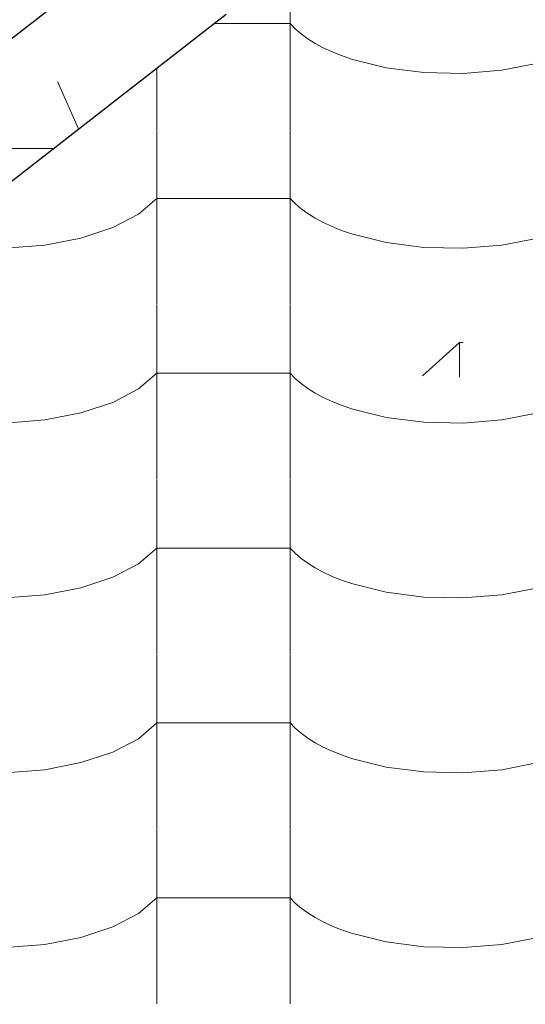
# Model space of a CAD drawing. Header units: millimetres. Extents: x -36478 to 31050, y -14815 to 11827.
# Tile 102 of 256: x -17936 to -17754, y 7715 to 8070. Entities that reach past the tile are written whole.
import ezdxf

# ---------------------------------------------------------------- set-up
doc = ezdxf.new("R2010")
doc.units = ezdxf.units.MM
doc.header["$MEASUREMENT"] = 0
doc.linetypes.add('Wipeout_Contour', pattern=[1000, 0, -1000])
for name, color, linetype in [('Konstrukce - krov', 7, 'Continuous'), ('Nové_Konstrukce - krov', 7, 'Continuous'), ('Nové_Konstrukce - střechy a skořepiny', 7, 'Continuous'), ('Nové_Výplně - Povrchové', 7, 'Continuous'), ('Výplně - Povrchové', 7, 'Continuous')]:
    doc.layers.add(name, color=color, linetype=linetype)

# ---------------------------------------------------------------- blocks, each defined once
blk = doc.blocks.new('*X13')
at = {"layer": 'Nové_Výplně - Povrchové', "color": 21, "linetype": 'Continuous', "lineweight": 20, "true_color": 0xffaaaa}
for p, q in [((-17886.72, 8093.3), (-17886.72, 8030.42)), ((-17838.69, 8093.3), (-17838.69, 8030.42)), ((-17893.39, 8063.08), (-17886.72, 8068.77)), ((-17862.71, 8068.77), (-17886.72, 8068.77)), ((-17838.69, 8068.77), (-17862.71, 8068.77)), ((-17838.69, 8068.77), (-17836.86, 8066.87)), ((-17836.86, 8066.87), (-17834.74, 8065.04)), ((-17834.74, 8065.04), (-17832.34, 8063.29)), ((-17902.7, 8058.21), (-17893.39, 8063.08)), ((-17832.34, 8063.29), (-17829.65, 8061.62)), ((-17829.65, 8061.62), (-17826.71, 8060.04)), ((-17826.71, 8060.04), (-17823.53, 8058.56)), ((-17914.18, 8054.42), (-17902.7, 8058.21)), ((-17823.53, 8058.56), (-17820.12, 8057.19)), ((-17820.12, 8057.19), (-17816.5, 8055.94)), ((-17927.24, 8051.89), (-17914.18, 8054.42)), ((-17816.5, 8055.94), (-17804.05, 8052.84)), ((-17804.05, 8052.84), (-17790.39, 8051.08)), ((-17762.24, 8051.89), (-17749.18, 8054.42)), ((-17941.21, 8050.76), (-17927.24, 8051.89)), ((-17790.39, 8051.08), (-17776.21, 8050.76)), ((-17776.21, 8050.76), (-17762.24, 8051.89)), ((-17886.72, 8030.2), (-17886.72, 7967.32)), ((-17838.69, 8030.2), (-17838.69, 7967.32)), ((-17893.39, 7999.97), (-17886.72, 8005.66)), ((-17862.71, 8005.66), (-17886.72, 8005.66)), ((-17838.69, 8005.66), (-17862.71, 8005.66)), ((-17838.69, 8005.66), (-17836.86, 8003.77)), ((-17836.86, 8003.77), (-17834.74, 8001.94)), ((-17902.7, 7995.11), (-17893.39, 7999.97)), ((-17834.74, 8001.94), (-17832.34, 8000.18)), ((-17832.34, 8000.18), (-17829.65, 7998.51)), ((-17829.65, 7998.51), (-17826.71, 7996.93)), ((-17826.71, 7996.93), (-17823.53, 7995.46)), ((-17914.18, 7991.32), (-17902.7, 7995.11)), ((-17823.53, 7995.46), (-17820.12, 7994.09)), ((-17820.12, 7994.09), (-17816.5, 7992.83)), ((-17816.5, 7992.83), (-17804.05, 7989.73)), ((-17941.21, 7987.66), (-17927.24, 7988.79)), ((-17927.24, 7988.79), (-17914.18, 7991.32)), ((-17804.05, 7989.73), (-17790.39, 7987.98)), ((-17776.21, 7987.66), (-17762.24, 7988.79)), ((-17762.24, 7988.79), (-17749.18, 7991.32)), ((-17790.39, 7987.98), (-17776.21, 7987.66)), ((-17886.72, 7967.09), (-17886.72, 7904.21)), ((-17838.69, 7967.09), (-17838.69, 7904.21)), ((-17893.39, 7936.87), (-17886.72, 7942.56)), ((-17862.71, 7942.56), (-17886.72, 7942.56)), ((-17838.69, 7942.56), (-17862.71, 7942.56)), ((-17838.69, 7942.56), (-17836.86, 7940.67)), ((-17836.86, 7940.67), (-17834.74, 7938.84)), ((-17902.7, 7932), (-17893.39, 7936.87)), ((-17834.74, 7938.84), (-17832.34, 7937.08)), ((-17832.34, 7937.08), (-17829.65, 7935.41)), ((-17914.18, 7928.21), (-17902.7, 7932)), ((-17829.65, 7935.41), (-17826.71, 7933.83)), ((-17826.71, 7933.83), (-17823.53, 7932.35)), ((-17823.53, 7932.35), (-17820.12, 7930.98)), ((-17820.12, 7930.98), (-17816.5, 7929.73)), ((-17816.5, 7929.73), (-17804.05, 7926.63)), ((-17941.21, 7924.55), (-17927.24, 7925.68)), ((-17927.24, 7925.68), (-17914.18, 7928.21)), ((-17804.05, 7926.63), (-17790.39, 7924.87)), ((-17790.39, 7924.87), (-17776.21, 7924.55)), ((-17776.21, 7924.55), (-17762.24, 7925.68)), ((-17762.24, 7925.68), (-17749.18, 7928.21)), ((-17886.72, 7903.99), (-17886.72, 7841.11)), ((-17838.69, 7903.99), (-17838.69, 7841.11)), ((-17893.39, 7873.77), (-17886.72, 7879.46)), ((-17862.71, 7879.46), (-17886.72, 7879.46)), ((-17838.69, 7879.46), (-17862.71, 7879.46)), ((-17838.69, 7879.46), (-17836.86, 7877.56)), ((-17836.86, 7877.56), (-17834.74, 7875.73)), ((-17834.74, 7875.73), (-17832.34, 7873.98)), ((-17902.7, 7868.9), (-17893.39, 7873.77)), ((-17832.34, 7873.98), (-17829.65, 7872.3)), ((-17829.65, 7872.3), (-17826.71, 7870.73)), ((-17914.18, 7865.11), (-17902.7, 7868.9)), ((-17826.71, 7870.73), (-17823.53, 7869.25)), ((-17823.53, 7869.25), (-17820.12, 7867.88)), ((-17927.24, 7862.58), (-17914.18, 7865.11)), ((-17820.12, 7867.88), (-17816.5, 7866.62)), ((-17816.5, 7866.62), (-17804.05, 7863.52)), ((-17762.24, 7862.58), (-17749.18, 7865.11)), ((-17941.21, 7861.45), (-17927.24, 7862.58)), ((-17804.05, 7863.52), (-17790.39, 7861.77)), ((-17790.39, 7861.77), (-17776.21, 7861.45)), ((-17776.21, 7861.45), (-17762.24, 7862.58)), ((-17886.72, 7840.88), (-17886.72, 7778)), ((-17838.69, 7840.88), (-17838.69, 7778)), ((-17893.39, 7810.66), (-17886.72, 7816.35)), ((-17862.71, 7816.35), (-17886.72, 7816.35)), ((-17838.69, 7816.35), (-17862.71, 7816.35)), ((-17838.69, 7816.35), (-17836.86, 7814.46)), ((-17836.86, 7814.46), (-17834.74, 7812.63)), ((-17834.74, 7812.63), (-17832.34, 7810.87)), ((-17902.7, 7805.8), (-17893.39, 7810.66)), ((-17832.34, 7810.87), (-17829.65, 7809.2)), ((-17829.65, 7809.2), (-17826.71, 7807.62)), ((-17826.71, 7807.62), (-17823.53, 7806.14)), ((-17914.18, 7802), (-17902.7, 7805.8)), ((-17823.53, 7806.14), (-17820.12, 7804.77)), ((-17820.12, 7804.77), (-17816.5, 7803.52)), ((-17927.24, 7799.47), (-17914.18, 7802)), ((-17816.5, 7803.52), (-17804.05, 7800.42)), ((-17804.05, 7800.42), (-17790.39, 7798.66)), ((-17762.24, 7799.47), (-17749.18, 7802)), ((-17941.21, 7798.34), (-17927.24, 7799.47)), ((-17790.39, 7798.66), (-17776.21, 7798.34)), ((-17776.21, 7798.34), (-17762.24, 7799.47)), ((-17886.72, 7777.78), (-17886.72, 7714.9)), ((-17838.69, 7777.78), (-17838.69, 7714.9)), ((-17893.39, 7747.56), (-17886.72, 7753.25)), ((-17862.71, 7753.25), (-17886.72, 7753.25)), ((-17838.69, 7753.25), (-17862.71, 7753.25)), ((-17838.69, 7753.25), (-17836.86, 7751.35)), ((-17836.86, 7751.35), (-17834.74, 7749.52)), ((-17902.7, 7742.69), (-17893.39, 7747.56)), ((-17834.74, 7749.52), (-17832.34, 7747.77)), ((-17832.34, 7747.77), (-17829.65, 7746.09)), ((-17829.65, 7746.09), (-17826.71, 7744.52)), ((-17826.71, 7744.52), (-17823.53, 7743.04)), ((-17914.18, 7738.9), (-17902.7, 7742.69)), ((-17823.53, 7743.04), (-17820.12, 7741.67)), ((-17820.12, 7741.67), (-17816.5, 7740.41)), ((-17816.5, 7740.41), (-17804.05, 7737.31)), ((-17927.24, 7736.37), (-17914.18, 7738.9)), ((-17804.05, 7737.31), (-17790.39, 7735.56)), ((-17762.24, 7736.37), (-17749.18, 7738.9)), ((-17941.21, 7735.24), (-17927.24, 7736.37)), ((-17790.39, 7735.56), (-17776.21, 7735.24)), ((-17776.21, 7735.24), (-17762.24, 7736.37))]:
    blk.add_line(p, q, dxfattribs=at)
blk = doc.blocks.new('výplň_6_1', base_point=(0, 0))
at = {"layer": 'Nové_Výplně - Povrchové', "color": 21, "linetype": 'Continuous', "lineweight": 20, "true_color": 0xffaaaa}
blk.add_blockref('*X13', (0, 0), dxfattribs=at)
blk = doc.blocks.new('výplň_2382_1', base_point=(0, 0))
at = {"color": 254, "linetype": 'Wipeout_Contour', "lineweight": 0, "ltscale": 78436.896356}
blk.add_wipeout([(-17864.35, 8070.16), (-17861.72, 8072.2), (-17870.71, 8088.18), (-17873.34, 8086.14)], dxfattribs=at).dxf.layer = 'Nové_Výplně - Povrchové'
blk = doc.blocks.new('*X4801')
at = {"layer": 'Nové_Výplně - Povrchové', "color": 21, "linetype": 'Continuous', "lineweight": 20, "true_color": 0xffaaaa}
for p, q in [((-17922.6, 8047.83), (-17915.05, 8030.72)), ((-17954.29, 8011.19), (-17953.99, 8023.42)), ((-17953.88, 8023.5), (-17946.34, 8006.38)), ((-17932.98, 8023.72), (-17953.6, 8023.72)), ((-17924.05, 8023.72), (-17932.98, 8023.72)), ((-17957.71, 8000.47), (-17954.29, 8011.19)), ((-17963.16, 7993.3), (-17957.71, 8000.47)), ((-17973.03, 7986.55), (-17967.14, 7990.21)), ((-17999.29, 7985.45), (-17996.86, 7984.76)), ((-17984.15, 7984.05), (-17973.03, 7986.55)), ((-17996.86, 7984.76), (-17984.15, 7984.05))]:
    blk.add_line(p, q, dxfattribs=at)
blk = doc.blocks.new('výplň_2400_1', base_point=(0, 0))
at = {"color": 254, "linetype": 'Wipeout_Contour', "lineweight": 0, "ltscale": 98281.355636}
blk.add_wipeout([(-17873.34, 8086.14), (-18000.6, 7987.17), (-17998.99, 7985.05), (-17991.31, 7971.41), (-17864.35, 8070.16)], dxfattribs=at).dxf.layer = 'Nové_Výplně - Povrchové'
at = {"layer": 'Nové_Výplně - Povrchové', "color": 21, "linetype": 'Continuous', "lineweight": 20, "true_color": 0xffaaaa}
blk.add_blockref('*X4801', (0, 0), dxfattribs=at)
blk = doc.blocks.new('*X4809')
at = {"layer": 'Nové_Výplně - Povrchové', "color": 21, "linetype": 'Continuous', "lineweight": 20, "true_color": 0xffaaaa}
for p, q in [((-17969.98, 8034.38), (-17969.98, 8010.97)), ((-17983.69, 8023.72), (-17969.98, 8023.72)), ((-17965.19, 8014.71), (-17969.98, 8023.72))]:
    blk.add_line(p, q, dxfattribs=at)
blk = doc.blocks.new('výplň_2404_1', base_point=(0, 0))
at = {"color": 254, "linetype": 'Wipeout_Contour', "lineweight": 0, "ltscale": 78653.294189}
blk.add_wipeout([(-17884.5, 8100.87), (-18011.75, 8001.9), (-18000.6, 7987.17), (-17873.34, 8086.14)], dxfattribs=at).dxf.layer = 'Nové_Výplně - Povrchové'
at = {"layer": 'Nové_Výplně - Povrchové', "color": 21, "linetype": 'Continuous', "lineweight": 20, "true_color": 0xffaaaa}
blk.add_blockref('*X4809', (0, 0), dxfattribs=at)
blk = doc.blocks.new('*X4813')
at = {"layer": 'Nové_Výplně - Povrchové', "color": 21, "linetype": 'Continuous', "lineweight": 20, "true_color": 0xffaaaa}
for p, q in [((-17969.98, 8057.5), (-17969.98, 8034.38)), ((-18013.41, 8023.72), (-17994, 8023.72)), ((-17994, 8023.72), (-17983.69, 8023.72)), ((-18020.59, 8018.14), (-18021.97, 8015.52)), ((-18018.02, 8020.14), (-18018.02, 8008.54)), ((-18021.97, 8015.52), (-18023.12, 8013.66))]:
    blk.add_line(p, q, dxfattribs=at)
blk = doc.blocks.new('výplň_2406_1', base_point=(0, 0))
at = {"color": 254, "linetype": 'Wipeout_Contour', "lineweight": 0, "ltscale": 98430.142278}
blk.add_wipeout([(-17897.47, 8113.9), (-18024.53, 8015.07), (-18012.84, 8003.33), (-18011.75, 8001.9), (-17884.5, 8100.87)], dxfattribs=at).dxf.layer = 'Nové_Výplně - Povrchové'
at = {"layer": 'Nové_Výplně - Povrchové', "color": 21, "linetype": 'Continuous', "lineweight": 20, "true_color": 0xffaaaa}
blk.add_blockref('*X4813', (0, 0), dxfattribs=at)
blk = doc.blocks.new('*X4815')
at = {"layer": 'Nové_Výplně - Povrchové', "color": 21, "linetype": 'Continuous', "lineweight": 20, "true_color": 0xffaaaa}
for p, q in [((-17983.78, 8089.36), (-17968, 8084.72)), ((-17967.5, 8084.57), (-17964.69, 8083.74)), ((-18015.07, 8065.02), (-17995.97, 8059.41)), ((-18020.86, 8047.56), (-18027.24, 8055.56)), ((-18018.09, 8042.21), (-18020.86, 8047.56))]:
    blk.add_line(p, q, dxfattribs=at)
blk = doc.blocks.new('výplň_2407_1', base_point=(0, 0))
at = {"color": 254, "linetype": 'Wipeout_Contour', "lineweight": 0, "ltscale": 118366.950906}
blk.add_wipeout([(-17927.24, 8133.33), (-18051.97, 8036.32), (-18048.89, 8034.62), (-18046.81, 8033.08), (-18038.22, 8026.55), (-17911.86, 8124.83)], dxfattribs=at).dxf.layer = 'Nové_Výplně - Povrchové'
at = {"layer": 'Nové_Výplně - Povrchové', "color": 21, "linetype": 'Continuous', "lineweight": 20, "true_color": 0xffaaaa}
blk.add_blockref('*X4815', (0, 0), dxfattribs=at)
blk = doc.blocks.new('*X4817')
at = {"layer": 'Nové_Výplně - Povrchové', "color": 21, "linetype": 'Continuous', "lineweight": 20, "true_color": 0xffaaaa}
for p, q in [((-17964.69, 8083.74), (-17947.79, 8074.75)), ((-17995.97, 8059.41), (-17979.08, 8050.42)), ((-18015.29, 8035.13), (-18018.09, 8042.21)), ((-18013.18, 8023.9), (-18015.29, 8035.13))]:
    blk.add_line(p, q, dxfattribs=at)
blk = doc.blocks.new('výplň_2408_1', base_point=(0, 0))
at = {"color": 254, "linetype": 'Wipeout_Contour', "lineweight": 0, "ltscale": 98520.43679}
blk.add_wipeout([(-17911.86, 8124.83), (-18038.22, 8026.55), (-18028.94, 8019.51), (-18024.53, 8015.07), (-17897.47, 8113.9)], dxfattribs=at).dxf.layer = 'Nové_Výplně - Povrchové'
at = {"layer": 'Nové_Výplně - Povrchové', "color": 21, "linetype": 'Continuous', "lineweight": 20, "true_color": 0xffaaaa}
blk.add_blockref('*X4817', (0, 0), dxfattribs=at)
blk = doc.blocks.new('*X4821')
at = {"layer": 'Nové_Výplně - Povrchové', "color": 21, "linetype": 'Continuous', "lineweight": 20, "true_color": 0xffaaaa}
for p, q in [((-17975.17, 8126.56), (-17970.88, 8123.76)), ((-17970.88, 8123.76), (-17965.32, 8123.2)), ((-18000.18, 8107.11), (-18004.05, 8093.08)), ((-18031.46, 8082.78), (-18032.71, 8078.26)), ((-18032.85, 8077.76), (-18035.33, 8068.75))]:
    blk.add_line(p, q, dxfattribs=at)
blk = doc.blocks.new('výplň_2410_1', base_point=(0, 0))
at = {"color": 254, "linetype": 'Wipeout_Contour', "lineweight": 0, "ltscale": 295786.275469}
blk.add_wipeout([(-18075.88, 8048.24), (-18068.86, 8045.67), (-18066.61, 8044.42), (-17940.36, 8142.62), (-17939.28, 8152.79), (-17935.88, 8156.82), (-17932.76, 8157.7), (-17929.18, 8156.39), (-17929.14, 8159.87), (-17928.61, 8162.78), (-17931.4, 8160.61), (-17932.61, 8170.15), (-17935.73, 8169.27), (-17939.12, 8165.24), (-17940.35, 8153.65)], dxfattribs=at).dxf.layer = 'Nové_Výplně - Povrchové'
at = {"layer": 'Nové_Výplně - Povrchové', "color": 21, "linetype": 'Continuous', "lineweight": 20, "true_color": 0xffaaaa}
blk.add_blockref('*X4821', (0, 0), dxfattribs=at)
blk = doc.blocks.new('*X4877')
at = {"layer": 'Nové_Výplně - Povrchové', "color": 21, "linetype": 'Continuous', "lineweight": 20, "true_color": 0xffaaaa}
for p, q in [((-18004.5, 8091.42), (-17983.78, 8089.36)), ((-18035.79, 8067.09), (-18015.07, 8065.02)), ((-18039.93, 8063.69), (-18040.08, 8063.75)), ((-18029.22, 8057.3), (-18039.93, 8063.69)), ((-18027.24, 8055.56), (-18029.22, 8057.3))]:
    blk.add_line(p, q, dxfattribs=at)
blk = doc.blocks.new('výplň_2438_1', base_point=(0, 0))
at = {"color": 254, "linetype": 'Wipeout_Contour', "lineweight": 0, "ltscale": 78924.269393}
blk.add_wipeout([(-17943.14, 8139.15), (-18065.63, 8043.88), (-18051.97, 8036.32), (-17927.24, 8133.33)], dxfattribs=at).dxf.layer = 'Nové_Výplně - Povrchové'
at = {"layer": 'Nové_Výplně - Povrchové', "color": 21, "linetype": 'Continuous', "lineweight": 20, "true_color": 0xffaaaa}
blk.add_blockref('*X4877', (0, 0), dxfattribs=at)

msp = doc.modelspace()

# ---------------------------------------------------------------- wipeouts: each hides what was drawn before it
at = {"color": 254, "linetype": 'Wipeout_Contour', "lineweight": 0, "ltscale": 58429.458685}
msp.add_wipeout([(-17777.58, 7941.09), (-17777.58, 7953.59), (-17790.91, 7941.57)], dxfattribs=at).dxf.layer = 'Výplně - Povrchové'

# ---------------------------------------------------------------- next in the draw order: wipeouts: each hides what was drawn before it
at = {"color": 254, "linetype": 'Wipeout_Contour', "lineweight": 0, "ltscale": 58420.404681}
msp.add_wipeout([(-17777.58, 7953.59), (-17777.58, 7941.09), (-17776.19, 7953.59)], dxfattribs=at).dxf.layer = 'Výplně - Povrchové'

# ---------------------------------------------------------------- next in the draw order: linework, layer by layer
at = {"layer": 'Konstrukce - krov', "color": 8, "linetype": 'Continuous', "lineweight": 13}
for p, q in [((-17790.91, 7941.57), (-17777.58, 7953.59)), ((-17776.19, 7953.59), (-17777.58, 7953.59)), ((-17777.58, 7953.59), (-17777.58, 7941.09))]:
    msp.add_line(p, q, dxfattribs=at)

# ---------------------------------------------------------------- next in the draw order: block references
at = {"layer": 'Nové_Výplně - Povrchové', "color": 21, "linetype": 'Continuous', "lineweight": 20, "true_color": 0xffaaaa}
msp.add_blockref('výplň_6_1', (0, 0), dxfattribs=at)

# ---------------------------------------------------------------- next in the draw order: block references
msp.add_blockref('výplň_2382_1', (0, 0), dxfattribs=at)

# ---------------------------------------------------------------- next in the draw order: block references
msp.add_blockref('výplň_2400_1', (0, 0), dxfattribs=at)

# ---------------------------------------------------------------- next in the draw order: linework, layer by layer
at = {"layer": 'Nové_Konstrukce - krov', "color": 1, "linetype": 'Continuous', "lineweight": 25}
msp.add_line((-17864.35, 8070.16), (-17861.72, 8072.2), dxfattribs=at)

# ---------------------------------------------------------------- next in the draw order: block references
at = {"layer": 'Nové_Výplně - Povrchové', "color": 21, "linetype": 'Continuous', "lineweight": 20, "true_color": 0xffaaaa}
msp.add_blockref('výplň_2404_1', (0, 0), dxfattribs=at)

# ---------------------------------------------------------------- next in the draw order: block references
msp.add_blockref('výplň_2406_1', (0, 0), dxfattribs=at)

# ---------------------------------------------------------------- next in the draw order: block references
msp.add_blockref('výplň_2407_1', (0, 0), dxfattribs=at)

# ---------------------------------------------------------------- next in the draw order: block references
msp.add_blockref('výplň_2408_1', (0, 0), dxfattribs=at)

# ---------------------------------------------------------------- next in the draw order: block references
msp.add_blockref('výplň_2410_1', (0, 0), dxfattribs=at)

# ---------------------------------------------------------------- next in the draw order: block references
msp.add_blockref('výplň_2438_1', (0, 0), dxfattribs=at)

# ---------------------------------------------------------------- next in the draw order: linework, layer by layer
at = {"layer": 'Nové_Konstrukce - krov', "color": 1, "linetype": 'Continuous', "lineweight": 25}
msp.add_line((-17991.31, 7971.41), (-17864.35, 8070.16), dxfattribs=at)
at = {"layer": 'Nové_Konstrukce - střechy a skořepiny', "color": 1, "linetype": 'Continuous', "lineweight": 25}
msp.add_line((-14406.18, 10825.99), (-19182.71, 7090.83), dxfattribs=at)

doc.saveas('drawing.dxf')
